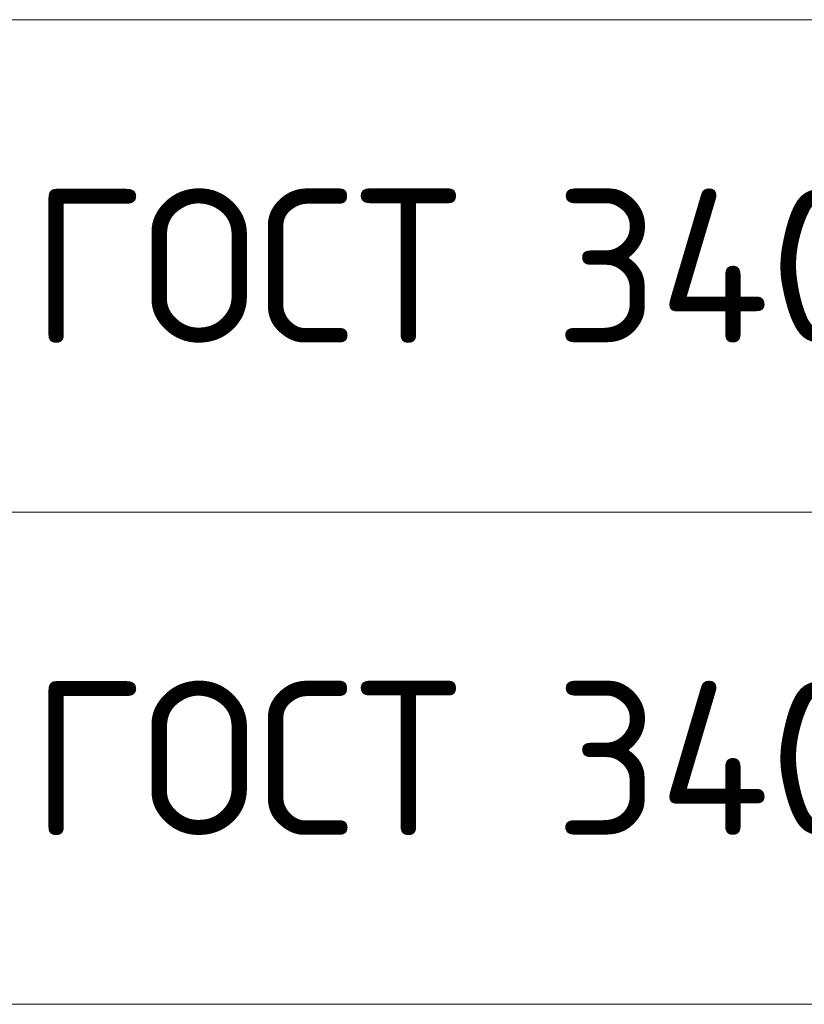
# Model space of a CAD drawing. Header units: metres. Extents: x -38 to 97, y -15 to 21.
# Tile 50 of 82: x 70.33 to 71.61, y 2.07 to 3.67. Entities that reach past the tile are written whole.
import ezdxf

# ---------------------------------------------------------------- set-up
doc = ezdxf.new("R2010")
doc.units = ezdxf.units.M
doc.styles.add('ISOCPEUR', font='txt')

msp = doc.modelspace()

# ---------------------------------------------------------------- linework, layer by layer
at = {"color": 7, "linetype": 'Continuous', "lineweight": 13, "transparency": 33554687}
for p, q in [((86.4198, 3.6717), (67.9198, 3.6717)), ((86.4198, 2.8717), (67.9198, 2.8717)), ((86.4198, 2.0717), (67.9198, 2.0717))]:
    msp.add_line(p, q, dxfattribs=at)

# ---------------------------------------------------------------- texts
at = {"color": 7, "linetype": 'Continuous', "lineweight": 35, "transparency": 33554687, "char_height": 0.25, "width": 2.743715, "attachment_point": 7, "style": 'ISOCPEUR'}
for insert in [(70.3506, 3.1467), (70.3506, 2.3467)]:
    msp.add_mtext('\\W0.96;ГОСТ 34028-2016', dxfattribs=dict(at, insert=insert))

doc.saveas('drawing.dxf')
